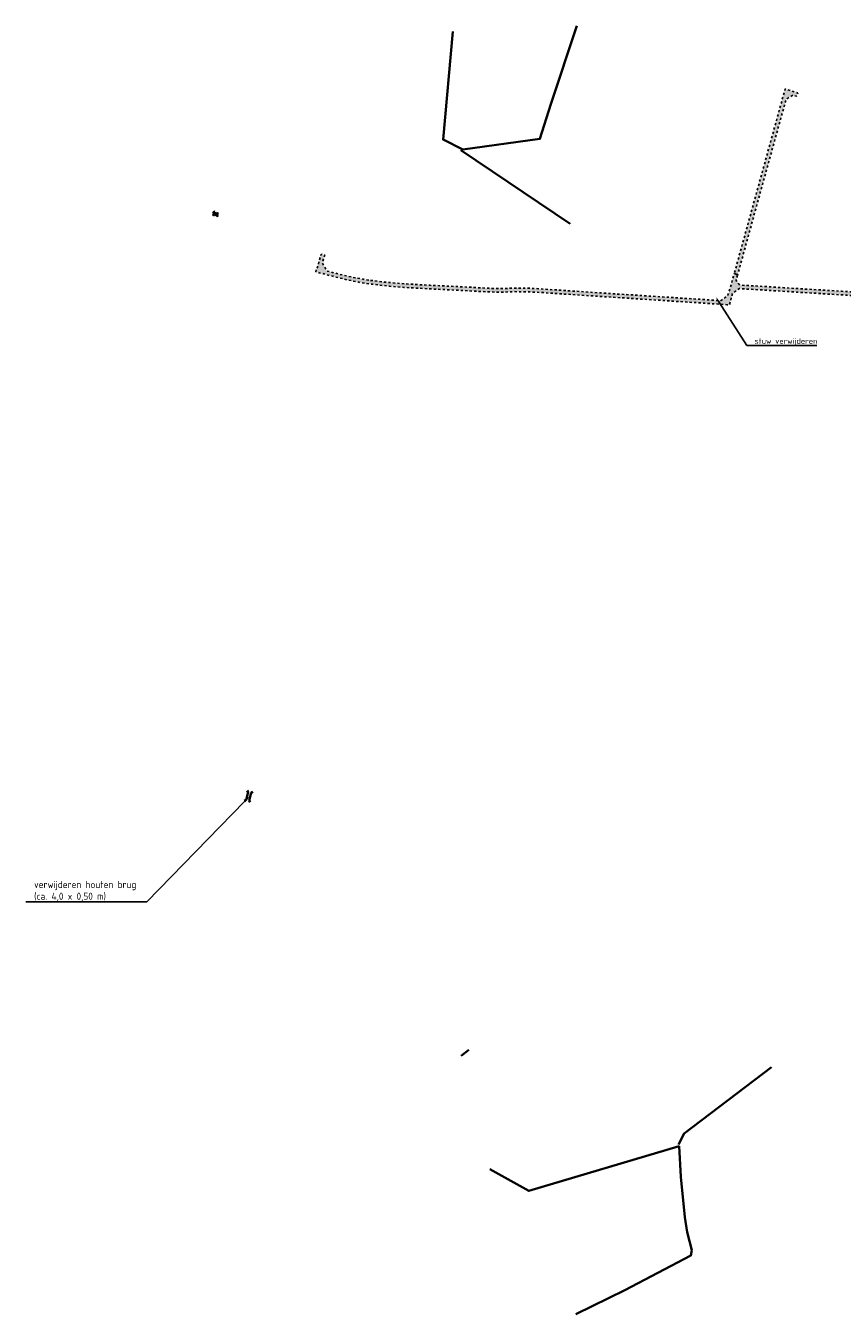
# Model space of a CAD drawing. Header units: metres. Extents: x 200726 to 204953, y 462384 to 468682.
# Tile 1 of 6: x 200726 to 201452, y 462584 to 463731. Entities that reach past the tile are written whole.
import ezdxf
from ezdxf import colors
from ezdxf.entities.mleader import LeaderData, LeaderLine
from ezdxf.math import Vec2, Vec3

# ---------------------------------------------------------------- set-up
doc = ezdxf.new("R2010")
doc.units = ezdxf.units.M
doc.linetypes.add('XX-HIDDEN', pattern=[4, 2, -2])
doc.layers.get('0').update_dxf_attribs({"lineweight": 25})
for name, color, linetype, lineweight in [('V-WA-KW-KUNSTWERK_BRUG-G', 10, 'Continuous', 35), ('V-WE-IE-TERREINAFSCHEIDING_KUNSTMATIG_RASTERHEKWERK-G', 20, 'V-IE-TERREINAFSCHEIDING_KUNSTMATIG-SO', 35), ('V-WE-VH-VERHARDING_BETON-G', 6, 'XX-HIDDEN', 25), ('X-XX-AL-T25', 7, 'Continuous', 25)]:
    doc.layers.add(name, color=color, linetype=linetype, lineweight=lineweight)
doc.layers.add('V-WE-VH-VERHARDING_BETON-A', color=252, linetype='Continuous', lineweight=18, transparency=0.3)
doc.styles.add('NLCS-ISO-M2000-T25', font='NLCS-ISO.ttf', dxfattribs={"height": 5})
doc.styles.add('NLCS-ISO-M2500-T25', font='NLCS-ISO.ttf', dxfattribs={"height": 6.25})
doc.linetypes.add('V-IE-TERREINAFSCHEIDING_KUNSTMATIG-SO', pattern='A,2,[24,NLCS.SHX,S=0.6,R=0,X=-1,Y=0],2,[82,NLCS.SHX,S=0.75,R=90,X=0,Y=0],2,[24,NLCS.SHX,S=0.6,R=0,X=1,Y=0],2,-2', length=10)

# ---------------------------------------------------------------- blocks, each defined once
blk = doc.blocks.new('SWH-BRUG-SO')
at = {"flags": 128}
for points in [[(-6.767766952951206, 3.767766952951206), (-4.999999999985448, 2), (4.999999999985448, 2), (6.767766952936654, 3.767766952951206)], [(-6.767766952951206, -3.767766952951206), (-4.999999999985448, -2), (4.999999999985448, -2), (6.767766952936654, -3.767766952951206)]]:
    blk.add_lwpolyline(points, dxfattribs=at)

msp = doc.modelspace()

# ---------------------------------------------------------------- hatches: boundary and pattern name
at = {"layer": 'V-WE-VH-VERHARDING_BETON-A'}
h = msp.add_hatch(color=256, dxfattribs=at)
h.dxf.hatch_style = 1
h.paths.add_polyline_path([(201359.241, 463509.041), (201356.312, 463510.28), (201397.912, 463661.316), (201401.5, 463674.423), (201412.454, 463671.102), (201412.678455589, 463671.0355249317), (201411.7653045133, 463667.9551410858), (201410.038, 463668.435), (201408.383, 463668.996), (201402.256, 463665.266), (201400.84, 463659.834), (201373.737, 463561.91)])
h = msp.add_hatch(color=256, dxfattribs=at)
h.dxf.hatch_style = 1
h.paths.add_polyline_path([(200893.391, 463565.798), (200891.732, 463562.747), (200896.338, 463560.634), (200897.869, 463563.352)])
h = msp.add_hatch(color=256, dxfattribs=at)
h.dxf.hatch_style = 1
h.paths.add_polyline_path([(201032.685, 463504.122), (201045.026, 463502.641), (201058.608, 463501.384), (201072.035, 463500.548), (201085.496, 463499.764), (201098.334, 463499.211), (201111.861, 463498.504), (201124.752, 463497.839), (201137.496, 463497.054), (201149.906, 463496.785), (201162.757, 463497.355), (201175.293, 463497.091), (201187.48, 463496.304), (201199.88, 463495.512), (201213.042, 463494.644), (201226.67, 463493.658), (201241.418, 463492.731), (201253.45, 463491.929), (201265.774, 463491.189), (201277.545, 463490.386), (201290.175, 463489.601), (201302.554, 463488.789), (201314.829, 463487.968), (201327.449, 463487.19), (201339.25, 463486.412), (201344.164, 463486.064), (201345.992, 463487.172), (201348.288, 463488.839), (201350.015, 463490.026), (201351.685, 463493.844), (201353.431, 463500.201), (201356.312, 463510.28), (201359.241, 463509.041), (201357.89, 463504.068), (201360.654, 463500.476), (201362.365, 463499.946), (201366.454, 463499.629), (201374.652, 463499.165), (201387.776, 463498.397), (201400.239, 463497.602), (201413.439, 463496.759), (201425.505, 463496.071), (201439.067, 463495.224), (201451.635, 463494.468), (201465.179, 463493.616), (201477.607, 463492.841), (201489.186, 463492.161), (201501.87, 463491.358), (201515.489, 463490.527), (201527.229, 463489.824), (201539.595, 463489.052), (201552.279, 463488.278), (201565.385, 463487.487), (201577.749, 463486.695), (201589.744, 463485.99), (201602.033, 463485.212), (201614.452, 463484.469), (201627.18, 463483.612), (201640.595, 463483.504), (201658.949, 463485.09), (201672.964, 463486.6), (201685.38, 463487.964), (201698.955, 463489.406), (201711.746, 463490.779), (201724.748, 463492.148), (201736.691, 463493.456), (201749.42, 463494.839), (201762.083, 463496.17), (201774.849, 463497.558), (201787.4, 463498.857), (201787.537, 463495.879), (201775.56, 463494.41), (201762.516, 463493.023), (201750.435, 463491.725), (201737.776, 463490.392), (201725.505, 463489.057), (201713.101, 463487.76), (201697.914, 463486.099), (201684.693, 463484.671), (201671.771, 463483.259), (201659.633, 463481.999), (201645.964, 463480.752), (201643.584, 463480.478), (201632.952, 463480.231), (201621.791, 463480.853), (201610.956, 463481.448), (201602.904, 463481.967), (201590.422, 463482.713), (201577.874, 463483.532), (201566.626, 463484.215), (201554.456, 463484.94), (201541.862, 463485.7), (201528.91, 463486.57), (201516.615, 463487.25), (201503.296, 463488.061), (201491.463, 463488.843), (201479.18, 463489.521), (201466.283, 463490.346), (201453.157, 463491.156), (201439.861, 463491.996), (201427.475, 463492.73), (201414.82, 463493.504), (201401.692, 463494.308), (201387.926, 463495.148), (201375.247, 463495.96), (201360.918, 463496.799), (201354.72, 463492.489), (201353.626, 463488.614), (201352.018, 463482.327), (201349.833, 463482.494), (201338.038, 463483.281), (201324.851, 463484.205), (201312.418, 463484.961), (201299.927, 463485.751), (201287.894, 463486.56), (201275.869, 463487.333), (201264.235, 463488.075), (201251.085, 463488.978), (201238.213, 463489.787), (201224.34, 463490.663), (201211.707, 463491.536), (201199.023, 463492.363), (201186.187, 463493.201), (201173.469, 463493.954), (201160.673, 463494.109), (201148.318, 463493.57), (201135.985, 463494.029), (201123.734, 463494.595), (201110.494, 463495.344), (201097.582, 463496.017), (201097.597, 463496.019), (201087.745, 463496.505), (201074.972, 463497.171), (201062.445, 463497.885), (201049.432, 463498.945), (201036.591, 463500.421), (201024.298, 463502.163), (201011.586, 463504.738), (200999.105, 463507.766), (200987.055, 463510.979), (200983.963, 463511.879), (200984.714, 463514.973), (200985.215, 463514.948), (200988.812, 463527.474), (200991.918, 463526.668), (200989.89, 463519.498), (200993.915, 463512.46), (201005.576, 463509.482), (201018.995, 463506.375)])

# ---------------------------------------------------------------- linework, layer by layer
at = {"layer": 'V-WE-IE-TERREINAFSCHEIDING_KUNSTMATIG_RASTERHEKWERK-G', "flags": 128}
for points in [[(201216.0784701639, 463730.6832593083), (201193.0701325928, 463660.9637746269), (201183.3234306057, 463629.9808671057), (201114.7992079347, 463620.4735947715), (201097.2375915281, 463629.3383887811), (201105.8521462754, 463725.5094954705)], [(201113.1412465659, 463620.0678153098), (201210.3538120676, 463554.413928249)], [(201113.2836320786, 462814.1567754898), (201120.0763613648, 462819.4277857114)], [(201306.607651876, 462735.1471515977), (201311.6033228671, 462745.134227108), (201389.2506493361, 462803.9152289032)], [(201215.193172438, 462584.2061361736), (201258.9954471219, 462605.7412372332), (201317.7789283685, 462636.5464459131), (201318.4923460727, 462641.2527982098), (201314.357359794, 462657.2823563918), (201312.2172094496, 462670.5457149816), (201308.7929175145, 462706.3424931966), (201307.1393237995, 462733.6677254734), (201173.3780774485, 462693.862882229), (201138.6937167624, 462713.4090094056)]]:
    msp.add_lwpolyline(points, dxfattribs=at)
at = {"layer": 'V-WE-VH-VERHARDING_BETON-G', "flags": 128}
for points in [[(201359.241, 463509.041), (201356.312, 463510.28), (201397.912, 463661.316), (201401.5, 463674.423), (201412.454, 463671.102), (201412.678455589, 463671.0355249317), (201411.7653045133, 463667.9551410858), (201410.038, 463668.435), (201408.383, 463668.996), (201402.256, 463665.266), (201400.84, 463659.834), (201373.737, 463561.91)], [(200893.391, 463565.798), (200891.732, 463562.747), (200896.338, 463560.634), (200897.869, 463563.352)], [(201032.685, 463504.122), (201045.026, 463502.641), (201058.608, 463501.384), (201072.035, 463500.548), (201085.496, 463499.764), (201098.334, 463499.211), (201111.861, 463498.504), (201124.752, 463497.839), (201137.496, 463497.054), (201149.906, 463496.785), (201162.757, 463497.355), (201175.293, 463497.091), (201187.48, 463496.304), (201199.88, 463495.512), (201213.042, 463494.644), (201226.67, 463493.658), (201241.418, 463492.731), (201253.45, 463491.929), (201265.774, 463491.189), (201277.545, 463490.386), (201290.175, 463489.601), (201302.554, 463488.789), (201314.829, 463487.968), (201327.449, 463487.19), (201339.25, 463486.412), (201344.164, 463486.064), (201345.992, 463487.172), (201348.288, 463488.839), (201350.015, 463490.026), (201351.685, 463493.844), (201353.431, 463500.201), (201356.312, 463510.28), (201359.241, 463509.041), (201357.89, 463504.068), (201360.654, 463500.476), (201362.365, 463499.946), (201366.454, 463499.629), (201374.652, 463499.165), (201387.776, 463498.397), (201400.239, 463497.602), (201413.439, 463496.759), (201425.505, 463496.071), (201439.067, 463495.224), (201451.635, 463494.468), (201465.179, 463493.616), (201477.607, 463492.841), (201489.186, 463492.161), (201501.87, 463491.358), (201515.489, 463490.527), (201527.229, 463489.824), (201539.595, 463489.052), (201552.279, 463488.278), (201565.385, 463487.487), (201577.749, 463486.695), (201589.744, 463485.99), (201602.033, 463485.212), (201614.452, 463484.469), (201627.18, 463483.612), (201640.595, 463483.504), (201658.949, 463485.09), (201672.964, 463486.6), (201685.38, 463487.964), (201698.955, 463489.406), (201711.746, 463490.779), (201724.748, 463492.148), (201736.691, 463493.456), (201749.42, 463494.839), (201762.083, 463496.17), (201774.849, 463497.558), (201787.4, 463498.857), (201787.537, 463495.879), (201775.56, 463494.41), (201762.516, 463493.023), (201750.435, 463491.725), (201737.776, 463490.392), (201725.505, 463489.057), (201713.101, 463487.76), (201697.914, 463486.099), (201684.693, 463484.671), (201671.771, 463483.259), (201659.633, 463481.999), (201645.964, 463480.752), (201643.584, 463480.478), (201632.952, 463480.231), (201621.791, 463480.853), (201610.956, 463481.448), (201602.904, 463481.967), (201590.422, 463482.713), (201577.874, 463483.532), (201566.626, 463484.215), (201554.456, 463484.94), (201541.862, 463485.7), (201528.91, 463486.57), (201516.615, 463487.25), (201503.296, 463488.061), (201491.463, 463488.843), (201479.18, 463489.521), (201466.283, 463490.346), (201453.157, 463491.156), (201439.861, 463491.996), (201427.475, 463492.73), (201414.82, 463493.504), (201401.692, 463494.308), (201387.926, 463495.148), (201375.247, 463495.96), (201360.918, 463496.799), (201354.72, 463492.489), (201353.626, 463488.614), (201352.018, 463482.327), (201349.833, 463482.494), (201338.038, 463483.281), (201324.851, 463484.205), (201312.418, 463484.961), (201299.927, 463485.751), (201287.894, 463486.56), (201275.869, 463487.333), (201264.235, 463488.075), (201251.085, 463488.978), (201238.213, 463489.787), (201224.34, 463490.663), (201211.707, 463491.536), (201199.023, 463492.363), (201186.187, 463493.201), (201173.469, 463493.954), (201160.673, 463494.109), (201148.318, 463493.57), (201135.985, 463494.029), (201123.734, 463494.595), (201110.494, 463495.344), (201097.582, 463496.017), (201097.597, 463496.019), (201087.745, 463496.505), (201074.972, 463497.171), (201062.445, 463497.885), (201049.432, 463498.945), (201036.591, 463500.421), (201024.298, 463502.163), (201011.586, 463504.738), (200999.105, 463507.766), (200987.055, 463510.979), (200983.963, 463511.879), (200984.714, 463514.973), (200985.215, 463514.948), (200988.812, 463527.474), (200991.918, 463526.668), (200989.89, 463519.498), (200993.915, 463512.46), (201005.576, 463509.482), (201018.995, 463506.375)]]:
    msp.add_lwpolyline(points, close=True, dxfattribs=at)

# ---------------------------------------------------------------- leaders
at = {"layer": 'X-XX-AL-T25'}
ml = msp.add_multileader_mtext('Standard', dxfattribs=at)
ml.set_content('verwijderen houten brug\\P(ca. 4,0 x 0,50 m)', color=256, style='NLCS-ISO-M2500-T25')
ml.set_leader_properties(color=256, linetype='ByLayer', lineweight=-1)
ml.build(insert=Vec2(0, 0))
ml.multileader.update_dxf_attribs({"text_left_attachment_type": 5, "text_right_attachment_type": 5, "dogleg_length": 6.25, "arrow_head_size": 6.25})
ctx = ml.context
ctx.base_point, ctx.char_height, ctx.arrow_head_size, ctx.landing_gap_size, ctx.plane_origin = Vec3(200731.1455158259, 462951.1326607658), 6.25, 6.25, 2.25, Vec3(200927.9967172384, 463048.4236102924)
ctx.left_attachment, ctx.right_attachment = 5, 5
notes = []
notes.append((ctx, [(1, (1, 1, 0), (200833.7705158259, 462951.1326607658), (-1, 0), 6.25, [(0, [(200925.0561582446, 463044.9026340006)], 0, [])])]))
ctx.mtext.insert, ctx.mtext.flow_direction = Vec3(200733.3955158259, 462969.6743274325), 5
ctx.mtext.has_bg_fill, ctx.mtext.bg_color, ctx.mtext.bg_scale_factor, ctx.mtext.bg_transparency, ctx.mtext.use_window_bg_color = 1, -1027028792, 1.5, 0, 1
for ctx, leaders in notes:
    for number, flags, end, landing, length, lines in leaders:
        leader = LeaderData()
        leader.index, (leader.has_last_leader_line, leader.has_dogleg_vector, leader.attachment_direction) = number, flags
        leader.last_leader_point, leader.dogleg_vector, leader.dogleg_length = Vec3(end), Vec3(landing), length
        for number, points, colour, breaks in lines:
            line = LeaderLine()
            line.index, line.vertices, line.color, line.breaks = number, Vec3.list(points), colors.encode_raw_color(colour), breaks
            leader.lines.append(line)
        ctx.leaders.append(leader)

# ---------------------------------------------------------------- next in the draw order: block references
at = {"layer": 'V-WA-KW-KUNSTWERK_BRUG-G', "xscale": 0.7, "yscale": 0.7, "rotation": 76.02008218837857}
msp.add_blockref('SWH-BRUG-SO', (200924.3110895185, 463045.1170677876), dxfattribs=at)

# ---------------------------------------------------------------- next in the draw order: leaders
at = {"layer": 'X-XX-AL-T25'}
ml = msp.add_multileader_mtext('Standard', dxfattribs=at)
ml.set_content('stuw verwijderen', color=256, style='NLCS-ISO-M2000-T25')
ml.set_leader_properties(color=256, linetype='ByLayer', lineweight=-1)
ml.build(insert=Vec2(0, 0))
ml.multileader.update_dxf_attribs({"text_left_attachment_type": 5, "text_right_attachment_type": 5, "dogleg_length": 5, "arrow_head_size": 5})
ctx = ml.context
ctx.base_point, ctx.char_height, ctx.arrow_head_size, ctx.landing_gap_size, ctx.plane_origin = Vec3(201372.5506562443, 463446.1524640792), 5, 5, 1.8, Vec3(201334.5333907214, 463464.0662153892)
ctx.left_attachment, ctx.right_attachment = 5, 5
notes = []
notes.append((ctx, [(0, (1, 1, 0), (201367.5506562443, 463446.1524640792), (1, 0), 5, [(0, [(201339.9028398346, 463489.3715651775)], 0, [])])]))
ctx.mtext.insert, ctx.mtext.flow_direction = Vec3(201374.3506562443, 463452.6524640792), 5
ctx.mtext.has_bg_fill, ctx.mtext.bg_color, ctx.mtext.bg_scale_factor, ctx.mtext.bg_transparency, ctx.mtext.use_window_bg_color = 1, -1027028792, 1.5, 0, 1
for ctx, leaders in notes:
    for number, flags, end, landing, length, lines in leaders:
        leader = LeaderData()
        leader.index, (leader.has_last_leader_line, leader.has_dogleg_vector, leader.attachment_direction) = number, flags
        leader.last_leader_point, leader.dogleg_vector, leader.dogleg_length = Vec3(end), Vec3(landing), length
        for number, points, colour, breaks in lines:
            line = LeaderLine()
            line.index, line.vertices, line.color, line.breaks = number, Vec3.list(points), colors.encode_raw_color(colour), breaks
            leader.lines.append(line)
        ctx.leaders.append(leader)

doc.saveas('drawing.dxf')
